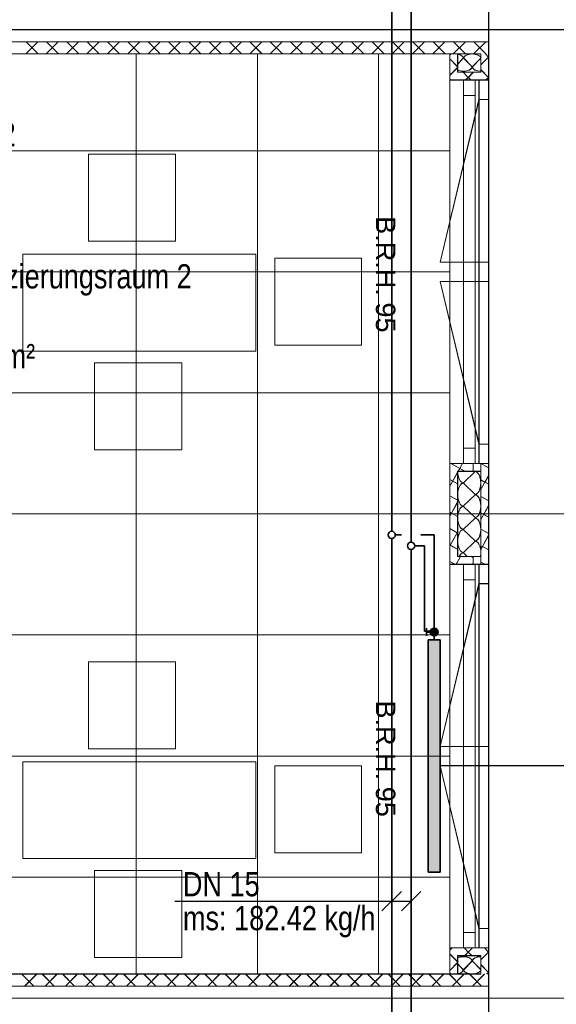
# Model space of a CAD drawing. Extents: x 229 to 926, y 37 to 878.
# Tile 26 of 162: x 626 to 681, y 365 to 466. Entities that reach past the tile are written whole.
import ezdxf
from ezdxf.lldxf.tags import DXFTag

# ---------------------------------------------------------------- set-up
doc = ezdxf.new("R2010")
doc.units = 0
doc.layers.get('0').update_dxf_attribs({"lineweight": 13})
for name, color, linetype, lineweight, true_color, plot in [('A_BI_Aussenwand', 5, 'Continuous', 18, 0x0000ff, False), ('A_BI_Fenster', 1, 'Continuous', 18, 0xff0000, False), ('A_BI_Innenwand', 7, 'Continuous', 18, 0x80ff80, False)]:
    doc.layers.add(name, color=color, linetype=linetype, lineweight=lineweight, true_color=true_color, plot=plot)
for name, color, linetype, lineweight, true_color in [('A_BI_Raum', 1, 'Continuous', 18, 0xff0000), ('H_BI_Heizkoerper', 1, 'Continuous', 35, 0xff0000), ('H_BI_Heizkoerperflaeche', 7, 'Continuous', 35, 0xffcccc), ('H_BI_Ruecklauf', 5, 'fein_strichliert', 35, 0x0000ff), ('H_BI_Vorlauf', 7, 'Continuous', 35, 0xed0e24)]:
    doc.layers.add(name, color=color, linetype=linetype, lineweight=lineweight, true_color=true_color)
for name, color, linetype, lineweight in [('Ausstattung', 7, 'Continuous', 25), ('Axen', 7, 'Continuous', 25), ('Axen-A03ENIVKI0', 7, 'Continuous', 25), ('Deckenspiegel', 7, 'Continuous', 25), ('Fenster', 7, 'Continuous', 25), ('Fenster-A03ENIVJI0', 7, 'Continuous', 25), ('Fullfläche', 7, 'Continuous', 25), ('Fullfläche-A03ENIVQI0', 7, 'Continuous', 25), ('H_BI_Heizkoerpertext', 7, 'Continuous', 25), ('Maßlinien', 7, 'Continuous', 25), ('Maßlinien-A03ENIVNI0', 7, 'Continuous', 25), ('Räume', 7, 'Continuous', 25), ('Räume-A03ENIVSI0', 7, 'Continuous', 25), ('Wände', 7, 'Continuous', 25), ('Wände-A03ENIVMI0', 7, 'Continuous', 25), ('X_BI_Text', 7, 'Continuous', 25)]:
    doc.layers.add(name, color=color, linetype=linetype, lineweight=lineweight)
doc.styles.get("Standard").update_dxf_attribs({"font": 'arial.ttf'})
tags = doc.linetypes.add('ALL_S25', pattern=[0.001, 0, -0.001]).pattern_tags.tags
tags[6:7] = [DXFTag(74, 4), DXFTag(75, 0), DXFTag(340, '0'), DXFTag(46, 1.0), DXFTag(50, 0.0), DXFTag(44, 0.0), DXFTag(45, 0.0)]
tags[4:5] = [DXFTag(74, 4), DXFTag(75, 0), DXFTag(340, '0'), DXFTag(46, 1.0), DXFTag(50, 0.0), DXFTag(44, 0.0), DXFTag(45, 0.0)]
tags = doc.linetypes.add('ALL_S25-A03ENIVOI0', pattern=[0.001, 0, -0.001]).pattern_tags.tags
tags[6:7] = [DXFTag(74, 4), DXFTag(75, 0), DXFTag(340, '0'), DXFTag(46, 1.0), DXFTag(50, 0.0), DXFTag(44, 0.0), DXFTag(45, 0.0)]
tags[4:5] = [DXFTag(74, 4), DXFTag(75, 0), DXFTag(340, '0'), DXFTag(46, 1.0), DXFTag(50, 0.0), DXFTag(44, 0.0), DXFTag(45, 0.0)]
tags = doc.linetypes.add('fein_strichliert', pattern=[4, 1, -2, 1]).pattern_tags.tags
tags[8:9] = [DXFTag(74, 4), DXFTag(75, 0), DXFTag(340, '0'), DXFTag(46, 0.0), DXFTag(50, 0.0), DXFTag(44, 0.0), DXFTag(45, 0.0)]
tags[6:7] = [DXFTag(74, 4), DXFTag(75, 0), DXFTag(340, '0'), DXFTag(46, 0.0), DXFTag(50, 0.0), DXFTag(44, 0.0), DXFTag(45, 0.0)]
tags[4:5] = [DXFTag(74, 4), DXFTag(75, 0), DXFTag(340, '0'), DXFTag(46, 0.0), DXFTag(50, 0.0), DXFTag(44, 0.0), DXFTag(45, 0.0)]
tags = doc.linetypes.add('VERDECKT2_S2', pattern=[0.0027, 0.002, -0.0007]).pattern_tags.tags
tags[6:7] = [DXFTag(74, 4), DXFTag(75, 0), DXFTag(340, '0'), DXFTag(46, 1.0), DXFTag(50, 0.0), DXFTag(44, 0.0), DXFTag(45, 0.0)]
tags[4:5] = [DXFTag(74, 4), DXFTag(75, 0), DXFTag(340, '0'), DXFTag(46, 1.0), DXFTag(50, 0.0), DXFTag(44, 0.0), DXFTag(45, 0.0)]
tags = doc.linetypes.add('VERDECKT2_S2-A03ENIVRI0', pattern=[0.0027, 0.002, -0.0007]).pattern_tags.tags
tags[6:7] = [DXFTag(74, 4), DXFTag(75, 0), DXFTag(340, '0'), DXFTag(46, 1.0), DXFTag(50, 0.0), DXFTag(44, 0.0), DXFTag(45, 0.0)]
tags[4:5] = [DXFTag(74, 4), DXFTag(75, 0), DXFTag(340, '0'), DXFTag(46, 1.0), DXFTag(50, 0.0), DXFTag(44, 0.0), DXFTag(45, 0.0)]

# ---------------------------------------------------------------- blocks, each defined once
blk = doc.blocks.new('Referenz-A03ENIVGI0', base_point=(255.73, 66.03))
at = {"layer": 'Ausstattung', "color": 0, "lineweight": -2}
for p, q in [((632.74, 443.51), (632.74, 452.48)), ((632.74, 452.48), (641.71, 452.48)), ((641.71, 452.48), (641.71, 443.51)), ((641.71, 443.51), (632.74, 443.51)), ((625.96, 432.16), (625.96, 442.15)), ((625.96, 442.15), (637.98, 442.15)), ((637.98, 442.15), (650, 442.15)), ((650, 442.15), (650, 432.16)), ((651.96, 432.77), (651.96, 441.74)), ((651.96, 441.74), (660.93, 441.74)), ((660.93, 441.74), (660.93, 432.77)), ((637.98, 432.16), (625.96, 432.16)), ((650, 432.16), (637.98, 432.16)), ((660.93, 432.77), (651.96, 432.77)), ((633.38, 421.96), (633.38, 430.93)), ((633.38, 430.93), (642.36, 430.93)), ((642.36, 430.93), (642.36, 421.96)), ((642.36, 421.96), (633.38, 421.96)), ((632.74, 391.11), (632.74, 400.08)), ((632.74, 400.08), (641.71, 400.08)), ((641.71, 400.08), (641.71, 391.11)), ((641.71, 391.11), (632.74, 391.11)), ((625.96, 379.76), (625.96, 389.75)), ((625.96, 389.75), (637.98, 389.75)), ((637.98, 389.75), (650, 389.75)), ((650, 389.75), (650, 379.76)), ((651.96, 380.37), (651.96, 389.34)), ((651.96, 389.34), (660.93, 389.34)), ((660.93, 389.34), (660.93, 380.36)), ((660.93, 380.36), (651.96, 380.37)), ((637.98, 379.76), (625.96, 379.76)), ((650, 379.76), (637.98, 379.76)), ((633.38, 369.56), (633.38, 378.53)), ((633.38, 378.53), (642.36, 378.53)), ((642.36, 378.53), (642.36, 369.56)), ((642.36, 369.56), (633.38, 369.56))]:
    blk.add_line(p, q, dxfattribs=at)
at = {"layer": 'Axen', "color": 0, "linetype": 'ALL_S25', "lineweight": -2, "ltscale": 0.13}
for p, q in [((674.04, 66.03), (674.04, 801.55)), ((735.55, 465.34), (301.67, 465.34)), ((735.55, 415.34), (301.66, 415.34)), ((735.55, 365.34), (301.65, 365.34))]:
    blk.add_line(p, q, dxfattribs=at)
at = {"layer": 'Fenster', "color": 0, "lineweight": -2}
for p, q in [((674.04, 460.14), (670.04, 460.14)), ((673.04, 460.14), (673.04, 420.54)), ((673.04, 458.14), (674.04, 458.14)), ((673.04, 441.34), (674.04, 441.34)), ((674.04, 439.34), (673.04, 439.34)), ((673.04, 422.54), (674.04, 422.54)), ((674.04, 420.54), (670.04, 420.54)), ((674.04, 410.14), (670.04, 410.14)), ((673.04, 410.14), (673.04, 370.54)), ((673.04, 408.14), (674.04, 408.14)), ((673.04, 391.34), (674.04, 391.34)), ((674.04, 389.34), (673.04, 389.34)), ((673.04, 372.54), (674.04, 372.54)), ((674.04, 370.54), (670.04, 370.54))]:
    blk.add_line(p, q, dxfattribs=at)
at = {"layer": 'Fenster', "color": 0, "linetype": 'VERDECKT2_S2', "lineweight": -2, "ltscale": 0.13}
for p, q in [((673.04, 458.14), (669.04, 441.34)), ((669.04, 441.34), (673.04, 441.34)), ((669.04, 439.34), (673.04, 439.34)), ((673.04, 422.54), (669.04, 439.34)), ((673.04, 408.14), (669.04, 391.34)), ((669.04, 391.34), (673.04, 391.34)), ((669.04, 389.34), (673.04, 389.34)), ((673.04, 372.54), (669.04, 389.34))]:
    blk.add_line(p, q, dxfattribs=at)
at = {"layer": 'Fullfläche', "color": 0, "lineweight": -2}
for p, q in [((627.53, 464.09), (626.29, 462.84)), ((626.3, 464.09), (627.54, 462.84)), ((629.63, 464.09), (628.39, 462.84)), ((628.4, 464.09), (629.64, 462.84)), ((631.73, 464.09), (630.49, 462.84)), ((630.5, 464.09), (631.74, 462.84)), ((633.83, 464.09), (632.59, 462.84)), ((632.6, 464.09), (633.84, 462.84)), ((635.93, 464.09), (634.69, 462.84)), ((634.7, 464.09), (635.95, 462.84)), ((638.03, 464.09), (636.79, 462.84)), ((636.8, 464.09), (638.05, 462.84)), ((640.13, 464.09), (638.89, 462.84)), ((638.9, 464.09), (640.15, 462.84)), ((642.23, 464.09), (640.99, 462.84)), ((641, 464.09), (642.25, 462.84)), ((644.33, 464.09), (643.09, 462.84)), ((643.1, 464.09), (644.35, 462.84)), ((646.43, 464.09), (645.19, 462.84)), ((645.2, 464.09), (646.45, 462.84)), ((648.53, 464.09), (647.29, 462.84)), ((647.3, 464.09), (648.55, 462.84)), ((650.63, 464.09), (649.39, 462.84)), ((649.4, 464.09), (650.65, 462.84)), ((652.73, 464.09), (651.49, 462.84)), ((651.5, 464.09), (652.75, 462.84)), ((654.83, 464.09), (653.59, 462.84)), ((653.6, 464.09), (654.85, 462.84)), ((656.93, 464.09), (655.69, 462.84)), ((655.7, 464.09), (656.95, 462.84)), ((659.03, 464.09), (657.79, 462.84)), ((657.8, 464.09), (659.05, 462.84)), ((661.13, 464.09), (659.89, 462.84)), ((659.9, 464.09), (661.15, 462.84)), ((663.23, 464.09), (661.99, 462.84)), ((662, 464.09), (663.25, 462.84)), ((665.33, 464.09), (664.09, 462.84)), ((664.1, 464.09), (665.35, 462.84)), ((667.43, 464.09), (666.18, 462.84)), ((666.2, 464.09), (667.45, 462.84)), ((669.53, 464.09), (668.28, 462.84)), ((668.3, 464.09), (669.55, 462.84)), ((671.63, 464.09), (670.38, 462.84)), ((670.4, 464.09), (671.65, 462.84)), ((673.73, 464.09), (672.48, 462.84)), ((672.5, 464.09), (673.75, 462.84)), ((670.16, 462.84), (670.04, 462.72)), ((674.03, 462.52), (673.71, 462.84)), ((670.04, 462.32), (670.84, 461.51)), ((671.42, 462.39), (670.84, 461.79)), ((672.32, 461.49), (671.46, 462.39)), ((673.22, 462.39), (672.36, 461.49)), ((674.03, 462.52), (673.24, 461.72)), ((674.04, 462.51), (674.04, 462.52)), ((674.04, 462.52), (674.04, 462.52)), ((670.84, 461.42), (670.04, 460.62)), ((671.41, 460.94), (671.93, 460.42)), ((672.46, 460.94), (671.94, 460.42)), ((674.03, 460.42), (673.24, 461.21)), ((670.04, 460.21), (670.11, 460.14)), ((671.93, 460.42), (671.66, 460.14)), ((671.94, 460.42), (672.21, 460.14)), ((674.03, 460.42), (673.76, 460.14)), ((674.04, 460.41), (674.04, 460.42)), ((674.04, 460.42), (674.04, 460.42)), ((670.15, 420.54), (671.05, 420.05)), ((671.05, 420.05), (670.88, 419.74)), ((671.32, 420.54), (671.05, 420.05)), ((671.05, 420.05), (671.61, 419.74)), ((673.24, 420.54), (674.04, 420.1)), ((670.84, 419.66), (670.04, 418.2)), ((670.04, 418.91), (670.84, 418.47)), ((672.64, 419.72), (671.44, 418.57)), ((673.24, 418.85), (673.65, 418.62)), ((674.04, 419.31), (673.66, 418.62)), ((671.44, 418.52), (672.64, 417.37)), ((673.65, 418.62), (673.24, 417.86)), ((673.66, 418.62), (674.04, 418.41)), ((670.04, 417.22), (670.84, 416.78)), ((672.64, 417.32), (671.44, 416.17)), ((673.24, 417.15), (674.04, 416.71)), ((670.84, 416.57), (670.21, 415.43)), ((671.44, 416.12), (672.64, 414.97)), ((674.04, 416.23), (673.24, 414.77)), ((670.04, 415.52), (670.2, 415.43)), ((670.21, 415.43), (670.04, 415.12)), ((670.21, 415.43), (670.84, 415.08)), ((672.64, 414.92), (671.44, 413.77)), ((673.24, 415.46), (674.04, 415.02)), ((670.04, 413.83), (670.79, 413.41)), ((673.24, 413.76), (674.04, 413.32)), ((670.79, 413.41), (670.04, 412.03)), ((670.84, 413.49), (670.79, 413.41)), ((670.8, 413.41), (670.84, 413.39)), ((671.44, 413.72), (672.64, 412.57)), ((674.04, 413.15), (673.4, 411.98)), ((670.04, 412.13), (670.84, 411.69)), ((672.64, 412.52), (671.44, 411.37)), ((673.24, 412.07), (673.39, 411.98)), ((673.39, 411.98), (673.24, 411.69)), ((673.4, 411.98), (674.04, 411.63)), ((671.13, 410.94), (670.69, 410.14)), ((671.44, 411.32), (671.83, 410.94)), ((672.2, 410.94), (672.44, 410.81)), ((670.04, 410.44), (670.57, 410.14)), ((672.44, 410.23), (672.39, 410.14)), ((673.24, 410.37), (673.66, 410.14)), ((670.04, 370.32), (670.26, 370.54)), ((671.51, 370.54), (671.93, 370.12)), ((671.56, 369.74), (671.93, 370.11)), ((671.93, 370.12), (672.36, 370.54)), ((671.93, 370.11), (672.31, 369.74)), ((674.03, 370.11), (673.24, 369.32)), ((674.03, 370.12), (673.61, 370.54)), ((674.04, 370.12), (674.04, 370.12)), ((674.04, 370.11), (674.04, 370.11)), ((670.04, 369.91), (670.84, 369.11)), ((670.04, 368.22), (670.84, 369.02)), ((672.32, 369.19), (671.46, 368.29)), ((673.22, 368.29), (672.36, 369.19)), ((671.42, 368.29), (670.84, 368.9)), ((674.03, 368.02), (673.24, 368.81)), ((674.03, 368.01), (673.86, 367.84)), ((674.04, 368.02), (674.04, 368.02)), ((674.04, 368.01), (674.04, 368.01)), ((625.86, 367.84), (627.1, 366.6)), ((627.41, 367.84), (626.17, 366.6)), ((627.96, 367.84), (629.2, 366.6)), ((629.51, 367.84), (628.27, 366.6)), ((630.06, 367.84), (631.3, 366.6)), ((631.61, 367.84), (630.37, 366.6)), ((632.15, 367.84), (633.4, 366.6)), ((633.71, 367.84), (632.47, 366.6)), ((634.25, 367.84), (635.5, 366.6)), ((635.81, 367.84), (634.57, 366.6)), ((636.35, 367.84), (637.6, 366.6)), ((637.91, 367.84), (636.67, 366.6)), ((638.45, 367.84), (639.7, 366.6)), ((640.01, 367.84), (638.77, 366.6)), ((640.55, 367.84), (641.8, 366.6)), ((642.11, 367.84), (640.87, 366.6)), ((642.65, 367.84), (643.9, 366.6)), ((644.21, 367.84), (642.97, 366.6)), ((644.75, 367.84), (646, 366.6)), ((646.31, 367.84), (645.07, 366.6)), ((646.85, 367.84), (648.1, 366.6)), ((648.41, 367.84), (647.17, 366.6)), ((648.95, 367.84), (650.2, 366.6)), ((650.51, 367.84), (649.27, 366.6)), ((651.05, 367.84), (652.3, 366.6)), ((652.61, 367.84), (651.37, 366.6)), ((653.15, 367.84), (654.4, 366.59)), ((654.71, 367.84), (653.47, 366.6)), ((655.25, 367.84), (656.5, 366.59)), ((656.81, 367.84), (655.57, 366.59)), ((657.35, 367.84), (658.6, 366.59)), ((658.91, 367.84), (657.67, 366.59)), ((659.45, 367.84), (660.7, 366.59)), ((661.01, 367.84), (659.77, 366.59)), ((661.55, 367.84), (662.8, 366.59)), ((663.12, 367.84), (661.87, 366.59)), ((663.65, 367.84), (664.9, 366.59)), ((665.22, 367.84), (663.97, 366.59)), ((665.75, 367.84), (667, 366.59)), ((667.32, 367.84), (666.07, 366.59)), ((667.85, 367.84), (669.1, 366.59)), ((669.42, 367.84), (668.17, 366.59)), ((669.95, 367.84), (671.2, 366.59)), ((671.52, 367.84), (670.27, 366.59)), ((672.05, 367.84), (673.3, 366.59)), ((673.62, 367.84), (672.37, 366.59))]:
    blk.add_line(p, q, dxfattribs=at)
for centre, major_axis, start_param, end_param in [((670.54, 462.39), (-0.882, 0), 3.141593, 4.365234), ((672.34, 462.39), (-0.882, 0), 3.141593, 6.283185), ((671.44, 461.49), (-0.882, 0), 0.822565, 1.570796), ((671.44, 461.49), (-0.882, 0), 1.570796, 3.141593), ((673.24, 461.49), (-0.882, 0), 0, 1.570763), ((671.44, 419.74), (0, -1.18), 4.712389, 6.283185), ((672.64, 418.54), (0, -1.18), 0, 3.141593), ((671.44, 417.34), (0, -1.18), 3.141593, 4.712389), ((671.44, 417.34), (0, -1.18), 4.712389, 6.283185), ((672.64, 416.14), (0, -1.18), 0, 3.141593), ((671.44, 414.94), (0, -1.18), 3.141593, 4.712389), ((671.44, 414.94), (0, -1.18), 4.712389, 6.283185), ((672.64, 413.74), (0, -1.18), 0, 3.141593), ((671.44, 412.54), (0, -1.18), 3.141593, 4.712389), ((671.44, 412.54), (0, -1.18), 4.712389, 6.283185), ((672.64, 411.34), (0, -1.18), 1.223758, 3.141593), ((671.44, 410.14), (0, -1.18), 3.141593, 3.964323), ((671.44, 369.19), (-0.882, 0), 4.712389, 5.460544), ((671.44, 369.19), (-0.882, 0), 3.141593, 4.712389), ((673.24, 369.19), (-0.882, 0), 4.712422, 6.283185), ((670.54, 368.29), (-0.882, 0), 1.917963, 3.141593), ((672.34, 368.29), (-0.882, 0), 0, 3.141593)]:
    blk.add_ellipse(centre, major_axis=major_axis, ratio=0.5, start_param=start_param, end_param=end_param, dxfattribs=at)
at = {"layer": 'Wände', "color": 0, "lineweight": -2}
for p, q in [((674.04, 365.34), (674.04, 615.34)), ((552.84, 465.34), (674.04, 465.34)), ((674.04, 464.09), (554.09, 464.09)), ((555.34, 462.84), (673.24, 462.84)), ((670.04, 462.84), (670.04, 367.84)), ((670.84, 462.84), (670.84, 460.94)), ((673.24, 460.94), (673.24, 462.84)), ((670.84, 460.94), (673.24, 460.94)), ((672.44, 419.74), (672.44, 420.54)), ((673.24, 410.14), (673.24, 420.54)), ((673.24, 419.74), (670.84, 419.74)), ((670.84, 419.74), (670.84, 410.94)), ((670.84, 410.94), (673.24, 410.94)), ((672.44, 410.94), (672.44, 410.14)), ((670.84, 367.84), (670.84, 369.74)), ((670.84, 369.74), (673.24, 369.74)), ((673.24, 369.74), (673.24, 367.84)), ((555.34, 367.84), (673.24, 367.84)), ((554.09, 366.61), (674.04, 366.59)), ((674.04, 365.34), (552.84, 365.34)), ((674.04, 215.34), (674.04, 365.34))]:
    blk.add_line(p, q, dxfattribs=at)
at = {"layer": 'Maßlinien', "color": 0, "lineweight": -2, "char_height": 2, "attachment_point": 1, "rotation": 270}
for s, insert in [('{\\fArial;B.R.H.}', (664.41, 446.09)), ('{\\fArial;95}', (664.41, 437.18)), ('{\\fArial;B.R.H.}', (664.41, 396.09)), ('{\\fArial;95}', (664.41, 387.18))]:
    blk.add_mtext(s, dxfattribs=dict(at, insert=insert))
at = {"layer": 'Räume', "color": 0, "lineweight": -2, "insert": (588.99, 455.81), "char_height": 2.5, "attachment_point": 1, "rotation": 0}
blk.add_mtext('{\\fArial;Differenzierungsraum 2}', dxfattribs=at)
blk = doc.blocks.new('Referenz-A03ENIVUI0', base_point=(281.6, 66.03))
at = {"layer": 'Axen-A03ENIVKI0', "color": 0, "linetype": 'ALL_S25-A03ENIVOI0', "lineweight": -2, "ltscale": 0.13}
for p, q in [((674.03, 66.03), (674.03, 801.55)), ((735.55, 465.35), (301.67, 465.35)), ((735.55, 415.35), (301.66, 415.35)), ((735.55, 365.35), (301.65, 365.35))]:
    blk.add_line(p, q, dxfattribs=at)
at = {"layer": 'Deckenspiegel', "color": 0, "lineweight": -2}
for p, q in [((555.33, 462.85), (670.03, 462.85)), ((637.68, 462.85), (637.68, 367.85)), ((650.18, 462.85), (650.18, 367.85)), ((662.68, 462.85), (662.68, 367.85)), ((670.03, 462.85), (670.03, 367.85)), ((555.33, 452.85), (670.03, 452.85)), ((555.33, 440.35), (670.03, 440.35)), ((555.33, 427.85), (670.03, 427.85)), ((555.33, 415.35), (670.03, 415.35)), ((555.33, 402.85), (670.03, 402.85)), ((555.33, 390.35), (670.03, 390.35)), ((555.33, 377.85), (670.03, 377.85)), ((670.03, 367.85), (555.33, 367.85))]:
    blk.add_line(p, q, dxfattribs=at)
at = {"layer": 'Fenster-A03ENIVJI0', "color": 0, "lineweight": -2}
for p, q in [((674.03, 460.15), (670.03, 460.15)), ((673.03, 460.15), (673.03, 420.55)), ((673.03, 458.15), (674.03, 458.15)), ((673.03, 441.35), (674.03, 441.35)), ((674.03, 439.35), (673.03, 439.35)), ((673.03, 422.55), (674.03, 422.55)), ((674.03, 420.55), (670.03, 420.55)), ((674.03, 410.15), (670.03, 410.15)), ((673.03, 410.15), (673.03, 370.55)), ((673.03, 408.15), (674.03, 408.15)), ((673.03, 391.35), (674.03, 391.35)), ((674.03, 389.35), (673.03, 389.35)), ((673.03, 372.55), (674.03, 372.55)), ((674.03, 370.55), (670.03, 370.55))]:
    blk.add_line(p, q, dxfattribs=at)
at = {"layer": 'Fenster-A03ENIVJI0', "color": 0, "linetype": 'VERDECKT2_S2-A03ENIVRI0', "lineweight": -2, "ltscale": 0.13}
for p, q in [((673.03, 458.15), (669.03, 441.35)), ((669.03, 441.35), (673.03, 441.35)), ((669.03, 439.35), (673.03, 439.35)), ((673.03, 422.55), (669.03, 439.35)), ((673.03, 408.15), (669.03, 391.35)), ((669.03, 391.35), (673.03, 391.35)), ((669.03, 389.35), (673.03, 389.35)), ((673.03, 372.55), (669.03, 389.35))]:
    blk.add_line(p, q, dxfattribs=at)
at = {"layer": 'Fullfläche-A03ENIVQI0', "color": 0, "lineweight": -2}
for p, q in [((627.53, 464.09), (626.29, 462.85)), ((626.3, 464.09), (627.54, 462.85)), ((629.63, 464.09), (628.39, 462.85)), ((628.4, 464.09), (629.64, 462.85)), ((631.73, 464.09), (630.49, 462.85)), ((630.5, 464.09), (631.74, 462.85)), ((633.83, 464.09), (632.59, 462.85)), ((632.6, 464.09), (633.84, 462.85)), ((635.93, 464.09), (634.69, 462.85)), ((634.7, 464.09), (635.94, 462.85)), ((638.03, 464.09), (636.79, 462.85)), ((636.8, 464.09), (638.04, 462.85)), ((640.13, 464.09), (638.89, 462.85)), ((638.9, 464.09), (640.14, 462.85)), ((642.23, 464.09), (640.99, 462.85)), ((641, 464.09), (642.24, 462.85)), ((644.33, 464.09), (643.09, 462.85)), ((643.1, 464.09), (644.34, 462.85)), ((646.43, 464.09), (645.19, 462.85)), ((645.2, 464.09), (646.44, 462.85)), ((648.53, 464.09), (647.29, 462.85)), ((647.3, 464.09), (648.54, 462.85)), ((650.63, 464.09), (649.38, 462.85)), ((649.4, 464.09), (650.64, 462.85)), ((652.73, 464.09), (651.48, 462.85)), ((651.5, 464.09), (652.75, 462.85)), ((654.83, 464.09), (653.58, 462.85)), ((653.6, 464.09), (654.85, 462.85)), ((656.93, 464.09), (655.68, 462.85)), ((655.7, 464.09), (656.95, 462.85)), ((659.03, 464.09), (657.78, 462.85)), ((657.8, 464.09), (659.05, 462.85)), ((661.13, 464.1), (659.88, 462.85)), ((659.9, 464.09), (661.15, 462.85)), ((663.23, 464.1), (661.98, 462.85)), ((662, 464.1), (663.25, 462.85)), ((665.33, 464.1), (664.08, 462.85)), ((664.1, 464.1), (665.35, 462.85)), ((667.43, 464.1), (666.18, 462.85)), ((666.2, 464.1), (667.45, 462.85)), ((669.53, 464.1), (668.28, 462.85)), ((668.3, 464.1), (669.55, 462.85)), ((671.63, 464.1), (670.38, 462.85)), ((670.4, 464.1), (671.65, 462.85)), ((673.73, 464.1), (672.48, 462.85)), ((672.5, 464.1), (673.75, 462.85)), ((670.16, 462.85), (670.03, 462.72)), ((674.03, 462.52), (673.71, 462.85)), ((674.03, 462.52), (674.03, 462.52)), ((670.03, 462.32), (670.83, 461.52)), ((671.42, 462.4), (670.83, 461.79)), ((672.32, 461.5), (671.45, 462.4)), ((673.22, 462.4), (672.35, 461.5)), ((674.03, 462.52), (673.23, 461.72)), ((674.03, 462.52), (674.03, 462.52)), ((670.83, 461.43), (670.03, 460.63)), ((671.4, 460.95), (671.93, 460.42)), ((672.45, 460.95), (671.93, 460.42)), ((674.03, 460.42), (673.23, 461.22)), ((670.03, 460.22), (670.11, 460.15)), ((671.93, 460.42), (671.65, 460.15)), ((671.93, 460.42), (672.21, 460.15)), ((674.03, 460.42), (673.76, 460.15)), ((674.03, 460.42), (674.03, 460.42)), ((674.03, 460.42), (674.03, 460.42)), ((670.14, 420.55), (671.05, 420.05)), ((671.05, 420.05), (670.88, 419.75)), ((671.32, 420.55), (671.05, 420.05)), ((671.05, 420.05), (671.6, 419.75)), ((673.23, 420.55), (674.03, 420.1)), ((670.83, 419.66), (670.03, 418.2)), ((670.03, 418.91), (670.83, 418.47)), ((672.63, 419.72), (671.43, 418.57)), ((673.23, 418.85), (673.65, 418.62)), ((674.03, 419.32), (673.65, 418.62)), ((671.43, 418.52), (672.63, 417.37)), ((673.65, 418.62), (673.23, 417.86)), ((673.65, 418.62), (674.03, 418.41)), ((670.03, 417.22), (670.83, 416.78)), ((672.63, 417.32), (671.43, 416.17)), ((673.23, 417.16), (674.03, 416.72)), ((670.83, 416.58), (670.21, 415.43)), ((671.43, 416.12), (672.63, 414.97)), ((674.03, 416.23), (673.23, 414.78)), ((670.03, 415.52), (670.2, 415.43)), ((670.2, 415.43), (670.03, 415.12)), ((670.21, 415.43), (670.83, 415.09)), ((672.63, 414.92), (671.43, 413.77)), ((673.23, 415.46), (674.03, 415.02)), ((670.03, 413.83), (670.79, 413.42)), ((673.23, 413.77), (674.03, 413.33)), ((670.79, 413.41), (670.03, 412.04)), ((670.83, 413.49), (670.79, 413.42)), ((670.79, 413.41), (670.83, 413.39)), ((671.43, 413.72), (672.63, 412.57)), ((674.03, 413.15), (673.39, 411.99)), ((670.03, 412.14), (670.83, 411.7)), ((672.63, 412.52), (671.43, 411.37)), ((673.23, 412.07), (673.39, 411.99)), ((673.39, 411.98), (673.23, 411.7)), ((673.39, 411.98), (674.03, 411.63)), ((671.13, 410.95), (670.69, 410.15)), ((671.43, 411.32), (671.82, 410.95)), ((672.2, 410.95), (672.43, 410.82)), ((670.03, 410.44), (670.57, 410.15)), ((672.43, 410.24), (672.38, 410.15)), ((673.23, 410.38), (673.65, 410.15)), ((670.03, 370.33), (670.26, 370.55)), ((671.5, 370.55), (671.93, 370.12)), ((671.56, 369.75), (671.93, 370.12)), ((671.93, 370.12), (672.36, 370.55)), ((671.93, 370.12), (672.3, 369.75)), ((674.03, 370.12), (673.23, 369.32)), ((674.03, 370.12), (673.61, 370.55)), ((674.03, 370.12), (674.03, 370.12)), ((674.03, 370.12), (674.03, 370.12)), ((670.03, 369.92), (670.83, 369.12)), ((670.03, 368.22), (670.83, 369.03)), ((672.32, 369.2), (671.45, 368.3)), ((673.22, 368.3), (672.35, 369.2)), ((671.42, 368.3), (670.83, 368.9)), ((674.03, 368.02), (673.23, 368.82)), ((674.03, 368.02), (673.86, 367.85)), ((674.03, 368.02), (674.03, 368.02)), ((674.03, 368.02), (674.03, 368.02)), ((625.85, 367.85), (627.1, 366.6)), ((627.41, 367.85), (626.16, 366.6)), ((627.95, 367.85), (629.2, 366.6)), ((629.51, 367.85), (628.26, 366.6)), ((630.05, 367.85), (631.3, 366.6)), ((631.61, 367.85), (630.36, 366.6)), ((632.15, 367.85), (633.4, 366.6)), ((633.71, 367.85), (632.46, 366.6)), ((634.25, 367.85), (635.5, 366.6)), ((635.81, 367.85), (634.56, 366.6)), ((636.35, 367.85), (637.6, 366.6)), ((637.91, 367.85), (636.66, 366.6)), ((638.45, 367.85), (639.7, 366.6)), ((640.01, 367.85), (638.76, 366.6)), ((640.55, 367.85), (641.8, 366.6)), ((642.11, 367.85), (640.86, 366.6)), ((642.65, 367.85), (643.89, 366.6)), ((644.21, 367.85), (642.96, 366.6)), ((644.75, 367.85), (645.99, 366.6)), ((646.31, 367.85), (645.06, 366.6)), ((646.85, 367.85), (648.09, 366.6)), ((648.41, 367.85), (647.16, 366.6)), ((648.95, 367.85), (650.19, 366.6)), ((650.51, 367.85), (649.26, 366.6)), ((651.05, 367.85), (652.29, 366.6)), ((652.61, 367.85), (651.36, 366.6)), ((653.15, 367.85), (654.39, 366.6)), ((654.71, 367.85), (653.46, 366.6)), ((655.25, 367.85), (656.49, 366.6)), ((656.81, 367.85), (655.56, 366.6)), ((657.35, 367.85), (658.59, 366.6)), ((658.91, 367.85), (657.66, 366.6)), ((659.45, 367.85), (660.69, 366.6)), ((661.01, 367.85), (659.76, 366.6)), ((661.55, 367.85), (662.79, 366.6)), ((663.11, 367.85), (661.86, 366.6)), ((663.65, 367.85), (664.89, 366.6)), ((665.21, 367.85), (663.96, 366.6)), ((665.75, 367.85), (666.99, 366.6)), ((667.31, 367.85), (666.06, 366.6)), ((667.85, 367.85), (669.09, 366.6)), ((669.41, 367.85), (668.16, 366.6)), ((669.95, 367.85), (671.19, 366.6)), ((671.51, 367.85), (670.26, 366.6)), ((672.05, 367.85), (673.29, 366.6)), ((673.61, 367.85), (672.36, 366.6))]:
    blk.add_line(p, q, dxfattribs=at)
for centre, major_axis, start_param, end_param in [((670.53, 462.4), (-0.882, 0), 3.141593, 4.365234), ((672.33, 462.4), (-0.882, 0), 3.141593, 6.283185), ((671.43, 461.5), (-0.882, 0), 0.822565, 1.570796), ((671.43, 461.5), (-0.882, 0), 1.570796, 3.141593), ((673.23, 461.5), (-0.882, 0), 0, 1.570763), ((671.43, 419.75), (0, -1.18), 4.712389, 6.283185), ((672.63, 418.55), (0, -1.18), 0, 3.141593), ((671.43, 417.35), (0, -1.18), 3.141593, 4.712389), ((671.43, 417.35), (0, -1.18), 4.712389, 6.283185), ((672.63, 416.15), (0, -1.18), 0, 3.141593), ((671.43, 414.95), (0, -1.18), 3.141593, 4.712389), ((671.43, 414.95), (0, -1.18), 4.712389, 6.283185), ((672.63, 413.75), (0, -1.18), 0, 3.141593), ((671.43, 412.55), (0, -1.18), 3.141593, 4.712389), ((671.43, 412.55), (0, -1.18), 4.712389, 6.283185), ((672.63, 411.35), (0, -1.18), 1.223758, 3.141593), ((671.43, 410.15), (0, -1.18), 3.141593, 3.964323), ((671.43, 369.2), (-0.882, 0), 4.712389, 5.460544), ((671.43, 369.2), (-0.882, 0), 3.141593, 4.712389), ((673.23, 369.2), (-0.882, 0), 4.712422, 6.283185), ((670.53, 368.3), (-0.882, 0), 1.917963, 3.141593), ((672.33, 368.3), (-0.882, 0), 0, 3.141593)]:
    blk.add_ellipse(centre, major_axis=major_axis, ratio=0.5, start_param=start_param, end_param=end_param, dxfattribs=at)
at = {"layer": 'Wände-A03ENIVMI0', "color": 0, "lineweight": -2}
for p, q in [((674.03, 365.35), (674.03, 615.35)), ((552.83, 465.35), (674.03, 465.35)), ((674.03, 464.1), (554.08, 464.1)), ((555.33, 462.85), (673.23, 462.85)), ((670.03, 462.85), (670.03, 367.85)), ((670.83, 462.85), (670.83, 460.95)), ((673.23, 460.95), (673.23, 462.85)), ((670.83, 460.95), (673.23, 460.95)), ((672.43, 419.75), (672.43, 420.55)), ((673.23, 410.15), (673.23, 420.55)), ((673.23, 419.75), (670.83, 419.75)), ((670.83, 419.75), (670.83, 410.95)), ((670.83, 410.95), (673.23, 410.95)), ((672.43, 410.95), (672.43, 410.15)), ((670.83, 367.85), (670.83, 369.75)), ((670.83, 369.75), (673.23, 369.75)), ((673.23, 369.75), (673.23, 367.85)), ((555.33, 367.85), (673.23, 367.85)), ((554.08, 366.61), (674.03, 366.6)), ((674.03, 365.35), (552.83, 365.35)), ((674.03, 215.35), (674.03, 365.35))]:
    blk.add_line(p, q, dxfattribs=at)
at = {"layer": 'Maßlinien-A03ENIVNI0', "color": 0, "lineweight": -2, "char_height": 2, "attachment_point": 1, "rotation": 270}
for s, insert in [('{\\fArial;B.R.H.}', (664.4, 446.09)), ('{\\fArial;95}', (664.4, 437.18)), ('{\\fArial;B.R.H.}', (664.4, 396.09)), ('{\\fArial;95}', (664.4, 387.18))]:
    blk.add_mtext(s, dxfattribs=dict(at, insert=insert))
at = {"layer": 'Räume-A03ENIVSI0', "color": 0, "lineweight": -2, "insert": (588.99, 455.81), "char_height": 2.5, "attachment_point": 1, "rotation": 0}
blk.add_mtext('{\\fArial;Differenzierungsraum 2}', dxfattribs=at)
blk = doc.blocks.new('Wand-A03ENIWEI0', base_point=(670.03, 462.85))
at = {"color": 0, "linetype": 'ByBlock', "lineweight": -2, "ltscale": 0.18}
blk.add_line((674.03, 470.55), (674.03, 462.85), dxfattribs=at)
blk = doc.blocks.new('Wand-A03ENIWOI0', base_point=(670.04, 362.85))
at = {"color": 0, "linetype": 'ByBlock', "lineweight": -2, "ltscale": 0.18}
for p, q in [((670.04, 462.85), (670.04, 460.15)), ((674.03, 462.85), (674.03, 460.15)), ((670.04, 420.55), (670.04, 410.15)), ((674.03, 420.55), (674.03, 410.15)), ((670.04, 370.55), (670.04, 367.85)), ((674.03, 370.55), (674.03, 362.85))]:
    blk.add_line(p, q, dxfattribs=at)
blk = doc.blocks.new('Fenster-A03ENIWQI0', base_point=(670.04, 420.55))
at = {"color": 0, "linetype": 'ByBlock', "lineweight": -2, "ltscale": 0.18}
for p, q in [((670.04, 460.15), (670.04, 420.55)), ((670.04, 460.15), (674.03, 460.15)), ((671.44, 460.15), (671.44, 420.55)), ((672.64, 460.15), (672.64, 420.55)), ((674.03, 460.15), (674.03, 420.55)), ((671.44, 458.55), (672.64, 458.55)), ((671.44, 422.15), (672.64, 422.15)), ((670.04, 420.55), (674.03, 420.55))]:
    blk.add_line(p, q, dxfattribs=at)
at = {"color": 0, "linetype": 'fein_strichliert', "lineweight": -2, "ltscale": 0.18}
blk.add_line((671.44, 420.55), (672.64, 420.55), dxfattribs=at)
blk = doc.blocks.new('Fenster-A03ENIWSI0', base_point=(670.04, 370.55))
at = {"color": 0, "linetype": 'ByBlock', "lineweight": -2, "ltscale": 0.18}
for p, q in [((670.04, 410.15), (670.04, 370.55)), ((670.04, 410.15), (674.03, 410.15)), ((671.44, 410.15), (671.44, 370.55)), ((672.64, 410.15), (672.64, 370.55)), ((674.03, 410.15), (674.03, 370.55)), ((671.44, 408.55), (672.64, 408.55)), ((671.44, 372.15), (672.64, 372.15)), ((670.04, 370.55), (674.03, 370.55))]:
    blk.add_line(p, q, dxfattribs=at)
at = {"color": 0, "linetype": 'fein_strichliert', "lineweight": -2, "ltscale": 0.18}
blk.add_line((671.44, 370.55), (672.64, 370.55), dxfattribs=at)
blk = doc.blocks.new('Differenzierungsraum 2-A03ENIX4I0', base_point=(598.93, 429.45))
at = {"color": 0, "linetype": 'ByBlock', "lineweight": -2, "ltscale": 0.18}
blk.add_line((601.03, 437.8), (613.53, 437.8), dxfattribs=at)
blk.add_circle((607.28, 437.8), 6.25, dxfattribs=at)
at = {"color": 0, "linetype": 'ByBlock', "lineweight": -2, "ltscale": 0.18, "char_height": 2.5, "attachment_point": 1}
for s, insert in [('{\\W0.8;\\fArial;110}', (605.17, 441.13)), ('{\\W0.8;\\fArial;Differenzierungsraum 2}', (614.36, 441.13)), ('{\\W0.8;\\fArial;20 °C}', (603.87, 436.96)), ('{\\W0.8;\\fArial;734 W}', (614.36, 436.96)), ('{\\W0.8;\\fArial;26.9 W/m²}', (614.36, 432.89))]:
    blk.add_mtext(s, dxfattribs=dict(at, insert=insert))
blk = doc.blocks.new('Wand-A03ENIY6I0', base_point=(555.33, 462.85))
at = {"color": 0, "linetype": 'ByBlock', "lineweight": -2, "ltscale": 0.18}
for p, q in [((670.03, 467.85), (555.33, 467.85)), ((670.04, 462.85), (555.33, 462.85))]:
    blk.add_line(p, q, dxfattribs=at)
blk = doc.blocks.new('Wand-A03ENIY8I0', base_point=(555.33, 362.85))
at = {"color": 0, "linetype": 'ByBlock', "lineweight": -2, "ltscale": 0.18}
for p, q in [((670.04, 367.85), (555.33, 367.85)), ((674.03, 362.85), (555.33, 362.85))]:
    blk.add_line(p, q, dxfattribs=at)
blk = doc.blocks.new('Heizkörper-A03ENJ04I0', base_point=(667.62, 378.35))
at = {"color": 0, "linetype": 'ByBlock', "lineweight": -2, "ltscale": 0.35}
for p, q in [((667.8, 378.35), (667.8, 402.35)), ((667.8, 402.35), (669.04, 402.35)), ((669.04, 402.35), (669.04, 378.35)), ((669.04, 378.35), (667.8, 378.35))]:
    blk.add_line(p, q, dxfattribs=at)
at = {"layer": 'H_BI_Heizkoerperflaeche', "linetype": 'ByBlock', "lineweight": -2, "ltscale": 0.35}
blk.add_solid([(669.04, 378.35), (667.8, 378.35), (669.04, 402.35), (667.8, 402.35)], dxfattribs=at)
at = {"layer": 'H_BI_Ruecklauf', "linetype": 'fein_strichliert', "lineweight": -2, "ltscale": 0.35}
blk.add_line((668.42, 402.35), (668.42, 403.25), dxfattribs=at)
blk.add_circle((668.42, 403.25), 0.1, dxfattribs=at)
at = {"layer": 'H_BI_Vorlauf', "linetype": 'ByBlock', "lineweight": -2, "ltscale": 0.35}
for p, q in [((668.42, 402.35), (668.42, 403.95)), ((667.62, 402.75), (667.62, 403.55)), ((668.02, 403.15), (667.62, 403.15))]:
    blk.add_line(p, q, dxfattribs=at)
for radius in [0.4, 0.3, 0.2, 0.1]:
    blk.add_circle((668.42, 403.15), radius, dxfattribs=at)
blk = doc.blocks.new('Bauteilbeschriftung-A03ENJ06I0', base_point=(669.04, 383.35))
at = {"color": 0, "lineweight": -2}
for p, q in [((682.49, 395.35), (721.13, 395.35)), ((682.49, 383.35), (682.49, 395.35)), ((721.13, 395.35), (721.13, 383.35)), ((721.13, 383.35), (682.49, 383.35))]:
    blk.add_line(p, q, dxfattribs=at)
at = {"color": 0, "linetype": 'ByBlock', "lineweight": -2, "ltscale": 0.25}
blk.add_line((682.49, 389.35), (669.04, 389.35), dxfattribs=at)
at = {"color": 0, "linetype": 'ByBlock', "lineweight": -2, "ltscale": 0.25, "char_height": 2.5, "attachment_point": 1}
for s, insert in [('{\\W0.8;\\fArial;Flächenheizkörper}', (690.41, 394.6)), ('{\\W0.8;\\fArial;L: 1200 H: 500 T: 62}', (689.25, 390.6)), ('{\\W0.8;\\fArial;Qist =734 Watt  ms: 21.4 kg/h}', (683.53, 386.6))]:
    blk.add_mtext(s, dxfattribs=dict(at, insert=insert))
blk = doc.blocks.new('Mapress Edelstahl Rohr 14401-A03ENJ0SI0', base_point=(666.41, 403.25))
at = {"color": 0, "linetype": 'ByBlock', "lineweight": -2, "ltscale": 0.35}
for p, q in [((667.42, 412.06), (666.41, 412.06)), ((667.42, 403.25), (667.42, 412.06)), ((668.42, 403.25), (667.42, 403.25))]:
    blk.add_line(p, q, dxfattribs=at)
blk = doc.blocks.new('Mapress Edelstahl Rohr 14401-A03ENJ12I0', base_point=(664.41, 403.95))
at = {"color": 0, "linetype": 'ByBlock', "lineweight": -2, "ltscale": 0.35}
for p, q in [((665.03, 413.18), (664.41, 413.18)), ((668.42, 413.18), (667.03, 413.18)), ((668.42, 403.95), (668.42, 413.18))]:
    blk.add_line(p, q, dxfattribs=at)
blk = doc.blocks.new('Mapress Edelstahl Rohr 14401-A03ENJ2II0', base_point=(666.03, 311.88))
at = {"color": 0, "linetype": 'ByBlock', "lineweight": -2, "ltscale": 0.35}
blk.add_line((666.03, 311.88), (666.03, 411.68), dxfattribs=at)
blk = doc.blocks.new('Bauteilbeschriftung-A03ENJ2KI0', base_point=(641.65, 372.37))
at = {"color": 0, "linetype": 'ByBlock', "lineweight": -2, "ltscale": 0.25}
for p, q in [((665.03, 376.37), (663.03, 374.37)), ((667.03, 376.37), (665.03, 374.37)), ((641.66, 375.37), (666.03, 375.37))]:
    blk.add_line(p, q, dxfattribs=at)
at = {"color": 0, "lineweight": 18}
blk.add_line((641.66, 375.37), (663.24, 375.37), dxfattribs=at)
at = {"color": 0, "lineweight": -2}
blk.add_circle((641.66, 375.37), 0.01, dxfattribs=at)
at = {"color": 0, "linetype": 'ByBlock', "lineweight": -2, "ltscale": 0.25, "char_height": 2.5, "attachment_point": 1}
for s, insert in [('{\\W0.8;\\fArial;DN 15}', (642.49, 378.37)), ('{\\W0.8;\\fArial;ms: 182.42 kg/h}', (642.49, 374.87))]:
    blk.add_mtext(s, dxfattribs=dict(at, insert=insert))
blk = doc.blocks.new('Mapress Edelstahl Rohr 14401-A03ENJ2MI0', base_point=(666.03, 412.43))
at = {"color": 0, "linetype": 'ByBlock', "lineweight": -2, "ltscale": 0.35}
blk.add_line((666.03, 412.43), (666.03, 511.77), dxfattribs=at)
blk = doc.blocks.new('Mapress Edelstahl Rohr 14401-A03ENJ2WI0', base_point=(664.03, 313))
at = {"color": 0, "linetype": 'ByBlock', "lineweight": -2, "ltscale": 0.35}
blk.add_line((664.03, 313), (664.03, 412.8), dxfattribs=at)
blk = doc.blocks.new('Mapress Edelstahl Rohr 14401-A03ENJ2YI0', base_point=(664.03, 413.55))
at = {"color": 0, "linetype": 'ByBlock', "lineweight": -2, "ltscale": 0.35}
blk.add_line((664.03, 413.55), (664.03, 512.9), dxfattribs=at)
blk = doc.blocks.new('T-Stück-A03ENJ3AI0', base_point=(665.66, 411.68))
at = {"color": 0, "linetype": 'Continuous', "lineweight": -2, "ltscale": 0.35}
blk.add_circle((666.03, 412.06), 0.375, dxfattribs=at)
blk = doc.blocks.new('T-Stück-A03ENJ3CI0', base_point=(663.66, 412.8))
at = {"color": 0, "lineweight": -2}
blk.add_circle((664.03, 413.18), 0.375, dxfattribs=at)

msp = doc.modelspace()

# ---------------------------------------------------------------- block references
at = {"color": 251, "lineweight": 13, "ltscale": 0.13, "true_color": 0x606060}
for name, p in [('Referenz-A03ENIVGI0', (255.73, 66.03)), ('Referenz-A03ENIVUI0', (281.6, 66.03))]:
    msp.add_blockref(name, p, dxfattribs=at)
at = {"layer": 'A_BI_Aussenwand', "ltscale": 0.18}
for name, p in [('Wand-A03ENIWEI0', (670.03, 462.85)), ('Wand-A03ENIWOI0', (670.04, 362.85))]:
    msp.add_blockref(name, p, dxfattribs=at)
at = {"layer": 'A_BI_Fenster', "ltscale": 0.18}
for name, p in [('Fenster-A03ENIWQI0', (670.04, 420.55)), ('Fenster-A03ENIWSI0', (670.04, 370.55))]:
    msp.add_blockref(name, p, dxfattribs=at)
at = {"layer": 'A_BI_Innenwand', "ltscale": 0.18}
for name, p in [('Wand-A03ENIY6I0', (555.33, 462.85)), ('Wand-A03ENIY8I0', (555.33, 362.85))]:
    msp.add_blockref(name, p, dxfattribs=at)
at = {"layer": 'A_BI_Raum', "ltscale": 0.18}
msp.add_blockref('Differenzierungsraum 2-A03ENIX4I0', (598.93, 429.45), dxfattribs=at)
at = {"layer": 'H_BI_Heizkoerper', "ltscale": 0.35}
msp.add_blockref('Heizkörper-A03ENJ04I0', (667.62, 378.35), dxfattribs=at)
at = {"layer": 'H_BI_Heizkoerpertext', "ltscale": 0.25}
msp.add_blockref('Bauteilbeschriftung-A03ENJ06I0', (669.04, 383.35), dxfattribs=at)
at = {"layer": 'H_BI_Ruecklauf', "ltscale": 0.35}
for name, p in [('Mapress Edelstahl Rohr 14401-A03ENJ2MI0', (666.03, 412.43)), ('T-Stück-A03ENJ3AI0', (665.66, 411.68)), ('Mapress Edelstahl Rohr 14401-A03ENJ0SI0', (666.41, 403.25)), ('Mapress Edelstahl Rohr 14401-A03ENJ2II0', (666.03, 311.88))]:
    msp.add_blockref(name, p, dxfattribs=at)
at = {"layer": 'H_BI_Vorlauf', "ltscale": 0.35}
for name, p in [('Mapress Edelstahl Rohr 14401-A03ENJ2YI0', (664.03, 413.55)), ('T-Stück-A03ENJ3CI0', (663.66, 412.8)), ('Mapress Edelstahl Rohr 14401-A03ENJ2WI0', (664.03, 313)), ('Mapress Edelstahl Rohr 14401-A03ENJ12I0', (664.41, 403.95))]:
    msp.add_blockref(name, p, dxfattribs=at)
at = {"layer": 'X_BI_Text', "ltscale": 0.25}
msp.add_blockref('Bauteilbeschriftung-A03ENJ2KI0', (641.65, 372.37), dxfattribs=at)

doc.saveas('drawing.dxf')
